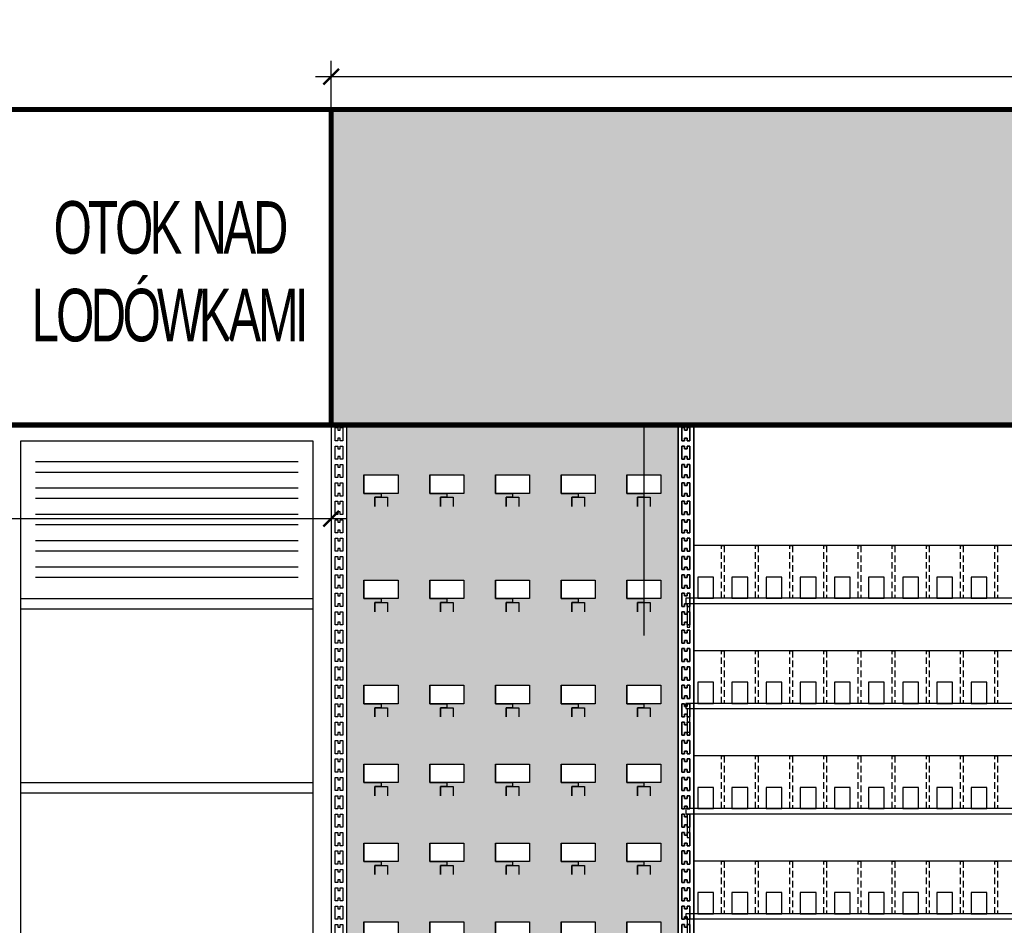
# Model space of a CAD drawing. Header units: centimetres. Extents: x 4120 to 19220, y -7417 to 180.
# Tile 75 of 223: x 11868 to 12056, y -6555 to -6383. Entities that reach past the tile are written whole.
import ezdxf

# ---------------------------------------------------------------- set-up
doc = ezdxf.new("R2010")
doc.units = ezdxf.units.CM
doc.linetypes.add('( Hidden )', pattern=[0.375, 0.25, -0.125])
doc.layers.add('Otok drewniany', color=42, linetype='Continuous')
doc.layers.add('Otok szary', color=7, linetype='Continuous', true_color=0x7d7d7d)
doc.styles.add('Arial', font='arial.ttf', dxfattribs={"height": 25})
doc.styles.add('SIMPLEX', font='arial.ttf', dxfattribs={"width": 0.7, "height": 8})
doc.styles.get("Standard").update_dxf_attribs({"font": 'arial.ttf'})
doc.dimstyles.new('1', dxfattribs={"dimscale": 3, "dimtxt": 2, "dimasz": 1, "dimexe": 1, "dimexo": 0, "dimgap": 0.5, "dimtad": 1, "dimdec": 0, "dimdsep": 46, "dimtxsty": 'Standard', "dimblk": 'ARCHTICK', "dimcen": 0.5, "dimdle": 1, "dimclrd": 5, "dimclre": 5, "dimclrt": 5, "dimadec": 0, "dimazin": 2, "dimtfac": 1, "dimtdec": 0, "dimtofl": 0, "dimtmove": 0, "dimatfit": 3, "dimldrblk": 'OBLIQUE', "dimfxl": 1, "dimtvp": 0.5, "dimtolj": 1, "dimtzin": 0, "dimlwd": -1, "dimarcsym": 0})

# ---------------------------------------------------------------- blocks, each defined once
blk = doc.blocks.new('BLOK 240-99-03 ZL')
h = blk.add_hatch()
h.set_pattern_fill('SQUARES', color=8, scale=0.25, style=0)
h.set_pattern_definition([(0, (4.25, 85.5), (0, 0.9525), [0.9525, -0.9525]), (90, (4.25, 85.5), (-0.9525, 6e-17), [0.9525, -0.9525])])
h.paths.add_polyline_path([(34.5, 240), (34.5, 119.57), (97.5, 119.57), (97.5, 240), (97.5, 240)])
h.paths.add_polyline_path([(44.25, 230.5), (37.75, 230.5), (37.75, 227), (41, 227), (44.25, 227)], flags=16)
h.paths.add_polyline_path([(69.25, 230.5), (62.75, 230.5), (62.75, 227), (66, 227), (69.25, 227)], flags=16)
h.paths.add_polyline_path([(94.25, 230.5), (87.75, 230.5), (87.75, 227), (91, 227), (94.25, 227)], flags=16)
h.paths.add_polyline_path([(56.75, 230.5), (50.25, 230.5), (50.25, 227), (53.5, 227), (56.75, 227)], flags=16)
h.paths.add_polyline_path([(81.75, 230.5), (75.25, 230.5), (75.25, 227), (78.5, 227), (81.75, 227)], flags=16)
h.paths.add_polyline_path([(44.25, 210.5), (37.75, 210.5), (37.75, 207), (41, 207), (44.25, 207)], flags=16)
h.paths.add_polyline_path([(69.25, 210.5), (62.75, 210.5), (62.75, 207), (66, 207), (69.25, 207)], flags=16)
h.paths.add_polyline_path([(94.25, 210.5), (87.75, 210.5), (87.75, 207), (91, 207), (94.25, 207)], flags=16)
h.paths.add_polyline_path([(56.75, 210.5), (50.25, 210.5), (50.25, 207), (53.5, 207), (56.75, 207)], flags=16)
h.paths.add_polyline_path([(81.75, 210.5), (75.25, 210.5), (75.25, 207), (78.5, 207), (81.75, 207)], flags=16)
h.paths.add_polyline_path([(44.25, 190.5), (37.75, 190.5), (37.75, 187), (41, 187), (44.25, 187)], flags=16)
h.paths.add_polyline_path([(69.25, 190.5), (62.75, 190.5), (62.75, 187), (66, 187), (69.25, 187)], flags=16)
h.paths.add_polyline_path([(94.25, 190.5), (87.75, 190.5), (87.75, 187), (91, 187), (94.25, 187)], flags=16)
h.paths.add_polyline_path([(56.75, 190.5), (50.25, 190.5), (50.25, 187), (53.5, 187), (56.75, 187)], flags=16)
h.paths.add_polyline_path([(81.75, 190.5), (75.25, 190.5), (75.25, 187), (78.5, 187), (81.75, 187)], flags=16)
h.paths.add_polyline_path([(44.25, 175.5), (37.75, 175.5), (37.75, 172), (41, 172), (44.25, 172)], flags=16)
h.paths.add_polyline_path([(69.25, 175.5), (62.75, 175.5), (62.75, 172), (66, 172), (69.25, 172)], flags=16)
h.paths.add_polyline_path([(94.25, 175.5), (87.75, 175.5), (87.75, 172), (91, 172), (94.25, 172)], flags=16)
h.paths.add_polyline_path([(56.75, 175.5), (50.25, 175.5), (50.25, 172), (53.5, 172), (56.75, 172)], flags=16)
h.paths.add_polyline_path([(81.75, 175.5), (75.25, 175.5), (75.25, 172), (78.5, 172), (81.75, 172)], flags=16)
h.paths.add_polyline_path([(44.25, 160.5), (37.75, 160.5), (37.75, 157), (41, 157), (44.25, 157)], flags=16)
h.paths.add_polyline_path([(69.25, 160.5), (62.75, 160.5), (62.75, 157), (66, 157), (69.25, 157)], flags=16)
h.paths.add_polyline_path([(94.25, 160.5), (87.75, 160.5), (87.75, 157), (91, 157), (94.25, 157)], flags=16)
h.paths.add_polyline_path([(56.75, 160.5), (50.25, 160.5), (50.25, 157), (53.5, 157), (56.75, 157)], flags=16)
h.paths.add_polyline_path([(81.75, 160.5), (75.25, 160.5), (75.25, 157), (78.5, 157), (81.75, 157)], flags=16)
h.paths.add_polyline_path([(44.25, 145.5), (37.75, 145.5), (37.75, 142), (41, 142), (44.25, 142)], flags=16)
h.paths.add_polyline_path([(69.25, 145.5), (62.75, 145.5), (62.75, 142), (66, 142), (69.25, 142)], flags=16)
h.paths.add_polyline_path([(94.25, 145.5), (87.75, 145.5), (87.75, 142), (91, 142), (94.25, 142)], flags=16)
h.paths.add_polyline_path([(56.75, 145.5), (50.25, 145.5), (50.25, 142), (53.5, 142), (56.75, 142)], flags=16)
h.paths.add_polyline_path([(81.75, 145.5), (75.25, 145.5), (75.25, 142), (78.5, 142), (81.75, 142)], flags=16)
h.paths.add_polyline_path([(97.5, 115.57), (34.5, 115.57), (34.5, 80), (97.5, 80)])
at = {"color": 8}
for points in [[(34.5, 119.57), (34.5, 240), (31.5, 240)], [(31.5, 240), (31.5, 80)], [(34.5, 240), (97.5, 240)], [(97.5, 119.57), (97.5, 240), (100.5, 240)], [(100.5, 240), (100.5, 80)]]:
    blk.add_lwpolyline(points, dxfattribs=at)
at = {"color": 8, "ltscale": 0.002}
for points in [[(32.25, 239.5), (32.75, 239.5), (32.75, 239), (33.25, 239), (33.25, 239.5), (33.75, 239.5), (33.75, 237), (33.25, 237), (33.25, 237.5), (32.75, 237.5), (32.75, 237), (32.25, 237)], [(99.75, 239.5), (99.25, 239.5), (99.25, 239), (98.75, 239), (98.75, 239.5), (98.25, 239.5), (98.25, 237), (98.75, 237), (98.75, 237.5), (99.25, 237.5), (99.25, 237), (99.75, 237)], [(32.25, 236), (32.75, 236), (32.75, 235.5), (33.25, 235.5), (33.25, 236), (33.75, 236), (33.75, 233.5), (33.25, 233.5), (33.25, 234), (32.75, 234), (32.75, 233.5), (32.25, 233.5)], [(99.75, 236), (99.25, 236), (99.25, 235.5), (98.75, 235.5), (98.75, 236), (98.25, 236), (98.25, 233.5), (98.75, 233.5), (98.75, 234), (99.25, 234), (99.25, 233.5), (99.75, 233.5)], [(32.25, 232.5), (32.75, 232.5), (32.75, 232), (33.25, 232), (33.25, 232.5), (33.75, 232.5), (33.75, 230), (33.25, 230), (33.25, 230.5), (32.75, 230.5), (32.75, 230), (32.25, 230)], [(99.75, 232.5), (99.25, 232.5), (99.25, 232), (98.75, 232), (98.75, 232.5), (98.25, 232.5), (98.25, 230), (98.75, 230), (98.75, 230.5), (99.25, 230.5), (99.25, 230), (99.75, 230)], [(32.25, 229), (32.75, 229), (32.75, 228.5), (33.25, 228.5), (33.25, 229), (33.75, 229), (33.75, 226.5), (33.25, 226.5), (33.25, 227), (32.75, 227), (32.75, 226.5), (32.25, 226.5)], [(99.75, 229), (99.25, 229), (99.25, 228.5), (98.75, 228.5), (98.75, 229), (98.25, 229), (98.25, 226.5), (98.75, 226.5), (98.75, 227), (99.25, 227), (99.25, 226.5), (99.75, 226.5)], [(32.25, 225.5), (32.75, 225.5), (32.75, 225), (33.25, 225), (33.25, 225.5), (33.75, 225.5), (33.75, 223), (33.25, 223), (33.25, 223.5), (32.75, 223.5), (32.75, 223), (32.25, 223)], [(99.75, 225.5), (99.25, 225.5), (99.25, 225), (98.75, 225), (98.75, 225.5), (98.25, 225.5), (98.25, 223), (98.75, 223), (98.75, 223.5), (99.25, 223.5), (99.25, 223), (99.75, 223)], [(32.25, 222), (32.75, 222), (32.75, 221.5), (33.25, 221.5), (33.25, 222), (33.75, 222), (33.75, 219.5), (33.25, 219.5), (33.25, 220), (32.75, 220), (32.75, 219.5), (32.25, 219.5)], [(99.75, 222), (99.25, 222), (99.25, 221.5), (98.75, 221.5), (98.75, 222), (98.25, 222), (98.25, 219.5), (98.75, 219.5), (98.75, 220), (99.25, 220), (99.25, 219.5), (99.75, 219.5)], [(32.25, 218.5), (32.75, 218.5), (32.75, 218), (33.25, 218), (33.25, 218.5), (33.75, 218.5), (33.75, 216), (33.25, 216), (33.25, 216.5), (32.75, 216.5), (32.75, 216), (32.25, 216)], [(99.75, 218.5), (99.25, 218.5), (99.25, 218), (98.75, 218), (98.75, 218.5), (98.25, 218.5), (98.25, 216), (98.75, 216), (98.75, 216.5), (99.25, 216.5), (99.25, 216), (99.75, 216)], [(32.25, 215), (32.75, 215), (32.75, 214.5), (33.25, 214.5), (33.25, 215), (33.75, 215), (33.75, 212.5), (33.25, 212.5), (33.25, 213), (32.75, 213), (32.75, 212.5), (32.25, 212.5)], [(99.75, 215), (99.25, 215), (99.25, 214.5), (98.75, 214.5), (98.75, 215), (98.25, 215), (98.25, 212.5), (98.75, 212.5), (98.75, 213), (99.25, 213), (99.25, 212.5), (99.75, 212.5)], [(32.25, 211.5), (32.75, 211.5), (32.75, 211), (33.25, 211), (33.25, 211.5), (33.75, 211.5), (33.75, 209), (33.25, 209), (33.25, 209.5), (32.75, 209.5), (32.75, 209), (32.25, 209)], [(99.75, 211.5), (99.25, 211.5), (99.25, 211), (98.75, 211), (98.75, 211.5), (98.25, 211.5), (98.25, 209), (98.75, 209), (98.75, 209.5), (99.25, 209.5), (99.25, 209), (99.75, 209)], [(32.25, 208), (32.75, 208), (32.75, 207.5), (33.25, 207.5), (33.25, 208), (33.75, 208), (33.75, 205.5), (33.25, 205.5), (33.25, 206), (32.75, 206), (32.75, 205.5), (32.25, 205.5)], [(99.75, 208), (99.25, 208), (99.25, 207.5), (98.75, 207.5), (98.75, 208), (98.25, 208), (98.25, 205.5), (98.75, 205.5), (98.75, 206), (99.25, 206), (99.25, 205.5), (99.75, 205.5)], [(32.25, 204.5), (32.75, 204.5), (32.75, 204), (33.25, 204), (33.25, 204.5), (33.75, 204.5), (33.75, 202), (33.25, 202), (33.25, 202.5), (32.75, 202.5), (32.75, 202), (32.25, 202)], [(99.75, 204.5), (99.25, 204.5), (99.25, 204), (98.75, 204), (98.75, 204.5), (98.25, 204.5), (98.25, 202), (98.75, 202), (98.75, 202.5), (99.25, 202.5), (99.25, 202), (99.75, 202)], [(32.25, 201), (32.75, 201), (32.75, 200.5), (33.25, 200.5), (33.25, 201), (33.75, 201), (33.75, 198.5), (33.25, 198.5), (33.25, 199), (32.75, 199), (32.75, 198.5), (32.25, 198.5)], [(99.75, 201), (99.25, 201), (99.25, 200.5), (98.75, 200.5), (98.75, 201), (98.25, 201), (98.25, 198.5), (98.75, 198.5), (98.75, 199), (99.25, 199), (99.25, 198.5), (99.75, 198.5)], [(32.25, 197.5), (32.75, 197.5), (32.75, 197), (33.25, 197), (33.25, 197.5), (33.75, 197.5), (33.75, 195), (33.25, 195), (33.25, 195.5), (32.75, 195.5), (32.75, 195), (32.25, 195)], [(99.75, 197.5), (99.25, 197.5), (99.25, 197), (98.75, 197), (98.75, 197.5), (98.25, 197.5), (98.25, 195), (98.75, 195), (98.75, 195.5), (99.25, 195.5), (99.25, 195), (99.75, 195)], [(32.25, 194), (32.75, 194), (32.75, 193.5), (33.25, 193.5), (33.25, 194), (33.75, 194), (33.75, 191.5), (33.25, 191.5), (33.25, 192), (32.75, 192), (32.75, 191.5), (32.25, 191.5)], [(99.75, 194), (99.25, 194), (99.25, 193.5), (98.75, 193.5), (98.75, 194), (98.25, 194), (98.25, 191.5), (98.75, 191.5), (98.75, 192), (99.25, 192), (99.25, 191.5), (99.75, 191.5)], [(32.25, 190.5), (32.75, 190.5), (32.75, 190), (33.25, 190), (33.25, 190.5), (33.75, 190.5), (33.75, 188), (33.25, 188), (33.25, 188.5), (32.75, 188.5), (32.75, 188), (32.25, 188)], [(99.75, 190.5), (99.25, 190.5), (99.25, 190), (98.75, 190), (98.75, 190.5), (98.25, 190.5), (98.25, 188), (98.75, 188), (98.75, 188.5), (99.25, 188.5), (99.25, 188), (99.75, 188)], [(32.25, 187), (32.75, 187), (32.75, 186.5), (33.25, 186.5), (33.25, 187), (33.75, 187), (33.75, 184.5), (33.25, 184.5), (33.25, 185), (32.75, 185), (32.75, 184.5), (32.25, 184.5)], [(99.75, 187), (99.25, 187), (99.25, 186.5), (98.75, 186.5), (98.75, 187), (98.25, 187), (98.25, 184.5), (98.75, 184.5), (98.75, 185), (99.25, 185), (99.25, 184.5), (99.75, 184.5)], [(32.25, 183.5), (32.75, 183.5), (32.75, 183), (33.25, 183), (33.25, 183.5), (33.75, 183.5), (33.75, 181), (33.25, 181), (33.25, 181.5), (32.75, 181.5), (32.75, 181), (32.25, 181)], [(99.75, 183.5), (99.25, 183.5), (99.25, 183), (98.75, 183), (98.75, 183.5), (98.25, 183.5), (98.25, 181), (98.75, 181), (98.75, 181.5), (99.25, 181.5), (99.25, 181), (99.75, 181)], [(32.25, 180), (32.75, 180), (32.75, 179.5), (33.25, 179.5), (33.25, 180), (33.75, 180), (33.75, 177.5), (33.25, 177.5), (33.25, 178), (32.75, 178), (32.75, 177.5), (32.25, 177.5)], [(99.75, 180), (99.25, 180), (99.25, 179.5), (98.75, 179.5), (98.75, 180), (98.25, 180), (98.25, 177.5), (98.75, 177.5), (98.75, 178), (99.25, 178), (99.25, 177.5), (99.75, 177.5)], [(32.25, 176.5), (32.75, 176.5), (32.75, 176), (33.25, 176), (33.25, 176.5), (33.75, 176.5), (33.75, 174), (33.25, 174), (33.25, 174.5), (32.75, 174.5), (32.75, 174), (32.25, 174)], [(99.75, 176.5), (99.25, 176.5), (99.25, 176), (98.75, 176), (98.75, 176.5), (98.25, 176.5), (98.25, 174), (98.75, 174), (98.75, 174.5), (99.25, 174.5), (99.25, 174), (99.75, 174)], [(32.25, 173), (32.75, 173), (32.75, 172.5), (33.25, 172.5), (33.25, 173), (33.75, 173), (33.75, 170.5), (33.25, 170.5), (33.25, 171), (32.75, 171), (32.75, 170.5), (32.25, 170.5)], [(99.75, 173), (99.25, 173), (99.25, 172.5), (98.75, 172.5), (98.75, 173), (98.25, 173), (98.25, 170.5), (98.75, 170.5), (98.75, 171), (99.25, 171), (99.25, 170.5), (99.75, 170.5)], [(32.25, 169.5), (32.75, 169.5), (32.75, 169), (33.25, 169), (33.25, 169.5), (33.75, 169.5), (33.75, 167), (33.25, 167), (33.25, 167.5), (32.75, 167.5), (32.75, 167), (32.25, 167)], [(99.75, 169.5), (99.25, 169.5), (99.25, 169), (98.75, 169), (98.75, 169.5), (98.25, 169.5), (98.25, 167), (98.75, 167), (98.75, 167.5), (99.25, 167.5), (99.25, 167), (99.75, 167)], [(32.25, 166), (32.75, 166), (32.75, 165.5), (33.25, 165.5), (33.25, 166), (33.75, 166), (33.75, 163.5), (33.25, 163.5), (33.25, 164), (32.75, 164), (32.75, 163.5), (32.25, 163.5)], [(99.75, 166), (99.25, 166), (99.25, 165.5), (98.75, 165.5), (98.75, 166), (98.25, 166), (98.25, 163.5), (98.75, 163.5), (98.75, 164), (99.25, 164), (99.25, 163.5), (99.75, 163.5)], [(32.25, 162.5), (32.75, 162.5), (32.75, 162), (33.25, 162), (33.25, 162.5), (33.75, 162.5), (33.75, 160), (33.25, 160), (33.25, 160.5), (32.75, 160.5), (32.75, 160), (32.25, 160)], [(99.75, 162.5), (99.25, 162.5), (99.25, 162), (98.75, 162), (98.75, 162.5), (98.25, 162.5), (98.25, 160), (98.75, 160), (98.75, 160.5), (99.25, 160.5), (99.25, 160), (99.75, 160)], [(32.25, 159), (32.75, 159), (32.75, 158.5), (33.25, 158.5), (33.25, 159), (33.75, 159), (33.75, 156.5), (33.25, 156.5), (33.25, 157), (32.75, 157), (32.75, 156.5), (32.25, 156.5)], [(99.75, 159), (99.25, 159), (99.25, 158.5), (98.75, 158.5), (98.75, 159), (98.25, 159), (98.25, 156.5), (98.75, 156.5), (98.75, 157), (99.25, 157), (99.25, 156.5), (99.75, 156.5)], [(32.25, 155.5), (32.75, 155.5), (32.75, 155), (33.25, 155), (33.25, 155.5), (33.75, 155.5), (33.75, 153), (33.25, 153), (33.25, 153.5), (32.75, 153.5), (32.75, 153), (32.25, 153)], [(99.75, 155.5), (99.25, 155.5), (99.25, 155), (98.75, 155), (98.75, 155.5), (98.25, 155.5), (98.25, 153), (98.75, 153), (98.75, 153.5), (99.25, 153.5), (99.25, 153), (99.75, 153)], [(32.25, 152), (32.75, 152), (32.75, 151.5), (33.25, 151.5), (33.25, 152), (33.75, 152), (33.75, 149.5), (33.25, 149.5), (33.25, 150), (32.75, 150), (32.75, 149.5), (32.25, 149.5)], [(99.75, 152), (99.25, 152), (99.25, 151.5), (98.75, 151.5), (98.75, 152), (98.25, 152), (98.25, 149.5), (98.75, 149.5), (98.75, 150), (99.25, 150), (99.25, 149.5), (99.75, 149.5)], [(32.25, 148.5), (32.75, 148.5), (32.75, 148), (33.25, 148), (33.25, 148.5), (33.75, 148.5), (33.75, 146), (33.25, 146), (33.25, 146.5), (32.75, 146.5), (32.75, 146), (32.25, 146)], [(99.75, 148.5), (99.25, 148.5), (99.25, 148), (98.75, 148), (98.75, 148.5), (98.25, 148.5), (98.25, 146), (98.75, 146), (98.75, 146.5), (99.25, 146.5), (99.25, 146), (99.75, 146)], [(32.25, 145), (32.75, 145), (32.75, 144.5), (33.25, 144.5), (33.25, 145), (33.75, 145), (33.75, 142.5), (33.25, 142.5), (33.25, 143), (32.75, 143), (32.75, 142.5), (32.25, 142.5)], [(99.75, 145), (99.25, 145), (99.25, 144.5), (98.75, 144.5), (98.75, 145), (98.25, 145), (98.25, 142.5), (98.75, 142.5), (98.75, 143), (99.25, 143), (99.25, 142.5), (99.75, 142.5)]]:
    blk.add_lwpolyline(points, close=True, dxfattribs=at)
at = {"color": 7}
for points in [[(37.75, 230.5), (44.25, 230.5), (44.25, 227), (37.75, 227), (37.75, 230.5), (37.75, 227), (41, 227), (41, 226.25), (39.8, 226.25), (39.8, 224.5), (39.8, 226.25), (41, 226.25), (42.2, 226.25), (42.2, 224.5)], [(50.25, 230.5), (56.75, 230.5), (56.75, 227), (50.25, 227), (50.25, 230.5), (50.25, 227), (53.5, 227), (53.5, 226.25), (52.3, 226.25), (52.3, 224.5), (52.3, 226.25), (53.5, 226.25), (54.7, 226.25), (54.7, 224.5)], [(62.75, 230.5), (69.25, 230.5), (69.25, 227), (62.75, 227), (62.75, 230.5), (62.75, 227), (66, 227), (66, 226.25), (64.8, 226.25), (64.8, 224.5), (64.8, 226.25), (66, 226.25), (67.2, 226.25), (67.2, 224.5)], [(75.25, 230.5), (81.75, 230.5), (81.75, 227), (75.25, 227), (75.25, 230.5), (75.25, 227), (78.5, 227), (78.5, 226.25), (77.3, 226.25), (77.3, 224.5), (77.3, 226.25), (78.5, 226.25), (79.7, 226.25), (79.7, 224.5)], [(87.75, 230.5), (94.25, 230.5), (94.25, 227), (87.75, 227), (87.75, 230.5), (87.75, 227), (91, 227), (91, 226.25), (89.8, 226.25), (89.8, 224.5), (89.8, 226.25), (91, 226.25), (92.2, 226.25), (92.2, 224.5)], [(37.75, 210.5), (44.25, 210.5), (44.25, 207), (37.75, 207), (37.75, 210.5), (37.75, 207), (41, 207), (41, 206.25), (39.8, 206.25), (39.8, 204.5), (39.8, 206.25), (41, 206.25), (42.2, 206.25), (42.2, 204.5)], [(50.25, 210.5), (56.75, 210.5), (56.75, 207), (50.25, 207), (50.25, 210.5), (50.25, 207), (53.5, 207), (53.5, 206.25), (52.3, 206.25), (52.3, 204.5), (52.3, 206.25), (53.5, 206.25), (54.7, 206.25), (54.7, 204.5)], [(62.75, 210.5), (69.25, 210.5), (69.25, 207), (62.75, 207), (62.75, 210.5), (62.75, 207), (66, 207), (66, 206.25), (64.8, 206.25), (64.8, 204.5), (64.8, 206.25), (66, 206.25), (67.2, 206.25), (67.2, 204.5)], [(75.25, 210.5), (81.75, 210.5), (81.75, 207), (75.25, 207), (75.25, 210.5), (75.25, 207), (78.5, 207), (78.5, 206.25), (77.3, 206.25), (77.3, 204.5), (77.3, 206.25), (78.5, 206.25), (79.7, 206.25), (79.7, 204.5)], [(87.75, 210.5), (94.25, 210.5), (94.25, 207), (87.75, 207), (87.75, 210.5), (87.75, 207), (91, 207), (91, 206.25), (89.8, 206.25), (89.8, 204.5), (89.8, 206.25), (91, 206.25), (92.2, 206.25), (92.2, 204.5)], [(37.75, 190.5), (44.25, 190.5), (44.25, 187), (37.75, 187), (37.75, 190.5), (37.75, 187), (41, 187), (41, 186.25), (39.8, 186.25), (39.8, 184.5), (39.8, 186.25), (41, 186.25), (42.2, 186.25), (42.2, 184.5)], [(50.25, 190.5), (56.75, 190.5), (56.75, 187), (50.25, 187), (50.25, 190.5), (50.25, 187), (53.5, 187), (53.5, 186.25), (52.3, 186.25), (52.3, 184.5), (52.3, 186.25), (53.5, 186.25), (54.7, 186.25), (54.7, 184.5)], [(62.75, 190.5), (69.25, 190.5), (69.25, 187), (62.75, 187), (62.75, 190.5), (62.75, 187), (66, 187), (66, 186.25), (64.8, 186.25), (64.8, 184.5), (64.8, 186.25), (66, 186.25), (67.2, 186.25), (67.2, 184.5)], [(75.25, 190.5), (81.75, 190.5), (81.75, 187), (75.25, 187), (75.25, 190.5), (75.25, 187), (78.5, 187), (78.5, 186.25), (77.3, 186.25), (77.3, 184.5), (77.3, 186.25), (78.5, 186.25), (79.7, 186.25), (79.7, 184.5)], [(87.75, 190.5), (94.25, 190.5), (94.25, 187), (87.75, 187), (87.75, 190.5), (87.75, 187), (91, 187), (91, 186.25), (89.8, 186.25), (89.8, 184.5), (89.8, 186.25), (91, 186.25), (92.2, 186.25), (92.2, 184.5)], [(37.75, 175.5), (44.25, 175.5), (44.25, 172), (37.75, 172), (37.75, 175.5), (37.75, 172), (41, 172), (41, 171.25), (39.8, 171.25), (39.8, 169.5), (39.8, 171.25), (41, 171.25), (42.2, 171.25), (42.2, 169.5)], [(50.25, 175.5), (56.75, 175.5), (56.75, 172), (50.25, 172), (50.25, 175.5), (50.25, 172), (53.5, 172), (53.5, 171.25), (52.3, 171.25), (52.3, 169.5), (52.3, 171.25), (53.5, 171.25), (54.7, 171.25), (54.7, 169.5)], [(62.75, 175.5), (69.25, 175.5), (69.25, 172), (62.75, 172), (62.75, 175.5), (62.75, 172), (66, 172), (66, 171.25), (64.8, 171.25), (64.8, 169.5), (64.8, 171.25), (66, 171.25), (67.2, 171.25), (67.2, 169.5)], [(75.25, 175.5), (81.75, 175.5), (81.75, 172), (75.25, 172), (75.25, 175.5), (75.25, 172), (78.5, 172), (78.5, 171.25), (77.3, 171.25), (77.3, 169.5), (77.3, 171.25), (78.5, 171.25), (79.7, 171.25), (79.7, 169.5)], [(87.75, 175.5), (94.25, 175.5), (94.25, 172), (87.75, 172), (87.75, 175.5), (87.75, 172), (91, 172), (91, 171.25), (89.8, 171.25), (89.8, 169.5), (89.8, 171.25), (91, 171.25), (92.2, 171.25), (92.2, 169.5)], [(37.75, 160.5), (44.25, 160.5), (44.25, 157), (37.75, 157), (37.75, 160.5), (37.75, 157), (41, 157), (41, 156.25), (39.8, 156.25), (39.8, 154.5), (39.8, 156.25), (41, 156.25), (42.2, 156.25), (42.2, 154.5)], [(50.25, 160.5), (56.75, 160.5), (56.75, 157), (50.25, 157), (50.25, 160.5), (50.25, 157), (53.5, 157), (53.5, 156.25), (52.3, 156.25), (52.3, 154.5), (52.3, 156.25), (53.5, 156.25), (54.7, 156.25), (54.7, 154.5)], [(62.75, 160.5), (69.25, 160.5), (69.25, 157), (62.75, 157), (62.75, 160.5), (62.75, 157), (66, 157), (66, 156.25), (64.8, 156.25), (64.8, 154.5), (64.8, 156.25), (66, 156.25), (67.2, 156.25), (67.2, 154.5)], [(75.25, 160.5), (81.75, 160.5), (81.75, 157), (75.25, 157), (75.25, 160.5), (75.25, 157), (78.5, 157), (78.5, 156.25), (77.3, 156.25), (77.3, 154.5), (77.3, 156.25), (78.5, 156.25), (79.7, 156.25), (79.7, 154.5)], [(87.75, 160.5), (94.25, 160.5), (94.25, 157), (87.75, 157), (87.75, 160.5), (87.75, 157), (91, 157), (91, 156.25), (89.8, 156.25), (89.8, 154.5), (89.8, 156.25), (91, 156.25), (92.2, 156.25), (92.2, 154.5)], [(37.75, 145.5), (44.25, 145.5), (44.25, 142), (37.75, 142), (37.75, 145.5), (37.75, 142), (41, 142), (41, 141.25), (39.8, 141.25), (39.8, 139.5), (39.8, 141.25), (41, 141.25), (42.2, 141.25), (42.2, 139.5)], [(50.25, 145.5), (56.75, 145.5), (56.75, 142), (50.25, 142), (50.25, 145.5), (50.25, 142), (53.5, 142), (53.5, 141.25), (52.3, 141.25), (52.3, 139.5), (52.3, 141.25), (53.5, 141.25), (54.7, 141.25), (54.7, 139.5)], [(62.75, 145.5), (69.25, 145.5), (69.25, 142), (62.75, 142), (62.75, 145.5), (62.75, 142), (66, 142), (66, 141.25), (64.8, 141.25), (64.8, 139.5), (64.8, 141.25), (66, 141.25), (67.2, 141.25), (67.2, 139.5)], [(75.25, 145.5), (81.75, 145.5), (81.75, 142), (75.25, 142), (75.25, 145.5), (75.25, 142), (78.5, 142), (78.5, 141.25), (77.3, 141.25), (77.3, 139.5), (77.3, 141.25), (78.5, 141.25), (79.7, 141.25), (79.7, 139.5)], [(87.75, 145.5), (94.25, 145.5), (94.25, 142), (87.75, 142), (87.75, 145.5), (87.75, 142), (91, 142), (91, 141.25), (89.8, 141.25), (89.8, 139.5), (89.8, 141.25), (91, 141.25), (92.2, 141.25), (92.2, 139.5)]]:
    blk.add_lwpolyline(points, dxfattribs=at)
blk = doc.blocks.new('BLOK 240-66-01')
at = {"color": 8}
for points in [[(64.5, 116.57), (64.5, 229.5)], [(67.5, 229.5), (67.5, 69.5)], [(1.5, 206.57), (64.5, 206.57)], [(8.75, 196.57), (8.75, 200.57), (11.75, 200.57), (11.75, 196.57), (8.75, 196.57)], [(15.25, 196.57), (15.25, 200.57), (18.25, 200.57), (18.25, 196.57), (15.25, 196.57)], [(21.75, 196.57), (21.75, 200.57), (24.75, 200.57), (24.75, 196.57), (21.75, 196.57)], [(28.25, 196.57), (28.25, 200.57), (31.25, 200.57), (31.25, 196.57), (28.25, 196.57)], [(34.75, 196.57), (34.75, 200.57), (37.75, 200.57), (37.75, 196.57), (34.75, 196.57)], [(41.25, 196.57), (41.25, 200.57), (44.25, 200.57), (44.25, 196.57), (41.25, 196.57)], [(47.75, 196.57), (47.75, 200.57), (50.75, 200.57), (50.75, 196.57), (47.75, 196.57)], [(54.25, 196.57), (54.25, 200.57), (57.25, 200.57), (57.25, 196.57), (54.25, 196.57)], [(60.75, 196.57), (60.75, 200.57), (63.75, 200.57), (63.75, 196.57), (60.75, 196.57)], [(65.75, 195.57), (65.75, 191.07), (65.25, 191.07), (65.25, 195.57)], [(1.5, 186.57), (64.5, 186.57)], [(8.75, 176.57), (8.75, 180.57), (11.75, 180.57), (11.75, 176.57), (8.75, 176.57)], [(15.25, 176.57), (15.25, 180.57), (18.25, 180.57), (18.25, 176.57), (15.25, 176.57)], [(21.75, 176.57), (21.75, 180.57), (24.75, 180.57), (24.75, 176.57), (21.75, 176.57)], [(28.25, 176.57), (28.25, 180.57), (31.25, 180.57), (31.25, 176.57), (28.25, 176.57)], [(34.75, 176.57), (34.75, 180.57), (37.75, 180.57), (37.75, 176.57), (34.75, 176.57)], [(41.25, 176.57), (41.25, 180.57), (44.25, 180.57), (44.25, 176.57), (41.25, 176.57)], [(47.75, 176.57), (47.75, 180.57), (50.75, 180.57), (50.75, 176.57), (47.75, 176.57)], [(54.25, 176.57), (54.25, 180.57), (57.25, 180.57), (57.25, 176.57), (54.25, 176.57)], [(60.75, 176.57), (60.75, 180.57), (63.75, 180.57), (63.75, 176.57), (60.75, 176.57)], [(65.75, 175.57), (65.75, 171.07), (65.25, 171.07), (65.25, 175.57)], [(1.5, 166.57), (64.5, 166.57)], [(8.75, 156.57), (8.75, 160.57), (11.75, 160.57), (11.75, 156.57), (8.75, 156.57)], [(15.25, 156.57), (15.25, 160.57), (18.25, 160.57), (18.25, 156.57), (15.25, 156.57)], [(21.75, 156.57), (21.75, 160.57), (24.75, 160.57), (24.75, 156.57), (21.75, 156.57)], [(28.25, 156.57), (28.25, 160.57), (31.25, 160.57), (31.25, 156.57), (28.25, 156.57)], [(34.75, 156.57), (34.75, 160.57), (37.75, 160.57), (37.75, 156.57), (34.75, 156.57)], [(41.25, 156.57), (41.25, 160.57), (44.25, 160.57), (44.25, 156.57), (41.25, 156.57)], [(47.75, 156.57), (47.75, 160.57), (50.75, 160.57), (50.75, 156.57), (47.75, 156.57)], [(54.25, 156.57), (54.25, 160.57), (57.25, 160.57), (57.25, 156.57), (54.25, 156.57)], [(60.75, 156.57), (60.75, 160.57), (63.75, 160.57), (63.75, 156.57), (60.75, 156.57)], [(65.75, 155.57), (65.75, 151.07), (65.25, 151.07), (65.25, 155.57)], [(1.5, 146.57), (64.5, 146.57)], [(8.75, 136.57), (8.75, 140.57), (11.75, 140.57), (11.75, 136.57), (8.75, 136.57)], [(15.25, 136.57), (15.25, 140.57), (18.25, 140.57), (18.25, 136.57), (15.25, 136.57)], [(21.75, 136.57), (21.75, 140.57), (24.75, 140.57), (24.75, 136.57), (21.75, 136.57)], [(28.25, 136.57), (28.25, 140.57), (31.25, 140.57), (31.25, 136.57), (28.25, 136.57)], [(34.75, 136.57), (34.75, 140.57), (37.75, 140.57), (37.75, 136.57), (34.75, 136.57)], [(41.25, 136.57), (41.25, 140.57), (44.25, 140.57), (44.25, 136.57), (41.25, 136.57)], [(47.75, 136.57), (47.75, 140.57), (50.75, 140.57), (50.75, 136.57), (47.75, 136.57)], [(54.25, 136.57), (54.25, 140.57), (57.25, 140.57), (57.25, 136.57), (54.25, 136.57)], [(60.75, 136.57), (60.75, 140.57), (63.75, 140.57), (63.75, 136.57), (60.75, 136.57)], [(65.75, 135.57), (65.75, 131.07), (65.25, 131.07), (65.25, 135.57)]]:
    blk.add_lwpolyline(points, dxfattribs=at)
at = {"color": 8, "ltscale": 0.002}
for points in [[(66.75, 229), (66.25, 229), (66.25, 228.5), (65.75, 228.5), (65.75, 229), (65.25, 229), (65.25, 226.5), (65.75, 226.5), (65.75, 227), (66.25, 227), (66.25, 226.5), (66.75, 226.5)], [(66.75, 225.5), (66.25, 225.5), (66.25, 225), (65.75, 225), (65.75, 225.5), (65.25, 225.5), (65.25, 223), (65.75, 223), (65.75, 223.5), (66.25, 223.5), (66.25, 223), (66.75, 223)], [(66.75, 222), (66.25, 222), (66.25, 221.5), (65.75, 221.5), (65.75, 222), (65.25, 222), (65.25, 219.5), (65.75, 219.5), (65.75, 220), (66.25, 220), (66.25, 219.5), (66.75, 219.5)], [(66.75, 218.5), (66.25, 218.5), (66.25, 218), (65.75, 218), (65.75, 218.5), (65.25, 218.5), (65.25, 216), (65.75, 216), (65.75, 216.5), (66.25, 216.5), (66.25, 216), (66.75, 216)], [(66.75, 215), (66.25, 215), (66.25, 214.5), (65.75, 214.5), (65.75, 215), (65.25, 215), (65.25, 212.5), (65.75, 212.5), (65.75, 213), (66.25, 213), (66.25, 212.5), (66.75, 212.5)], [(66.75, 211.5), (66.25, 211.5), (66.25, 211), (65.75, 211), (65.75, 211.5), (65.25, 211.5), (65.25, 209), (65.75, 209), (65.75, 209.5), (66.25, 209.5), (66.25, 209), (66.75, 209)], [(66.75, 208), (66.25, 208), (66.25, 207.5), (65.75, 207.5), (65.75, 208), (65.25, 208), (65.25, 205.5), (65.75, 205.5), (65.75, 206), (66.25, 206), (66.25, 205.5), (66.75, 205.5)], [(66.75, 204.5), (66.25, 204.5), (66.25, 204), (65.75, 204), (65.75, 204.5), (65.25, 204.5), (65.25, 202), (65.75, 202), (65.75, 202.5), (66.25, 202.5), (66.25, 202), (66.75, 202)], [(66.75, 201), (66.25, 201), (66.25, 200.5), (65.75, 200.5), (65.75, 201), (65.25, 201), (65.25, 198.5), (65.75, 198.5), (65.75, 199), (66.25, 199), (66.25, 198.5), (66.75, 198.5)], [(66.75, 197.5), (66.25, 197.5), (66.25, 197), (65.75, 197), (65.75, 197.5), (65.25, 197.5), (65.25, 195), (65.75, 195), (65.75, 195.5), (66.25, 195.5), (66.25, 195), (66.75, 195)], [(66.75, 194), (66.25, 194), (66.25, 193.5), (65.75, 193.5), (65.75, 194), (65.25, 194), (65.25, 191.5), (65.75, 191.5), (65.75, 192), (66.25, 192), (66.25, 191.5), (66.75, 191.5)], [(66.75, 190.5), (66.25, 190.5), (66.25, 190), (65.75, 190), (65.75, 190.5), (65.25, 190.5), (65.25, 188), (65.75, 188), (65.75, 188.5), (66.25, 188.5), (66.25, 188), (66.75, 188)], [(66.75, 187), (66.25, 187), (66.25, 186.5), (65.75, 186.5), (65.75, 187), (65.25, 187), (65.25, 184.5), (65.75, 184.5), (65.75, 185), (66.25, 185), (66.25, 184.5), (66.75, 184.5)], [(66.75, 183.5), (66.25, 183.5), (66.25, 183), (65.75, 183), (65.75, 183.5), (65.25, 183.5), (65.25, 181), (65.75, 181), (65.75, 181.5), (66.25, 181.5), (66.25, 181), (66.75, 181)], [(66.75, 180), (66.25, 180), (66.25, 179.5), (65.75, 179.5), (65.75, 180), (65.25, 180), (65.25, 177.5), (65.75, 177.5), (65.75, 178), (66.25, 178), (66.25, 177.5), (66.75, 177.5)], [(66.75, 176.5), (66.25, 176.5), (66.25, 176), (65.75, 176), (65.75, 176.5), (65.25, 176.5), (65.25, 174), (65.75, 174), (65.75, 174.5), (66.25, 174.5), (66.25, 174), (66.75, 174)], [(66.75, 173), (66.25, 173), (66.25, 172.5), (65.75, 172.5), (65.75, 173), (65.25, 173), (65.25, 170.5), (65.75, 170.5), (65.75, 171), (66.25, 171), (66.25, 170.5), (66.75, 170.5)], [(66.75, 169.5), (66.25, 169.5), (66.25, 169), (65.75, 169), (65.75, 169.5), (65.25, 169.5), (65.25, 167), (65.75, 167), (65.75, 167.5), (66.25, 167.5), (66.25, 167), (66.75, 167)], [(66.75, 166), (66.25, 166), (66.25, 165.5), (65.75, 165.5), (65.75, 166), (65.25, 166), (65.25, 163.5), (65.75, 163.5), (65.75, 164), (66.25, 164), (66.25, 163.5), (66.75, 163.5)], [(66.75, 162.5), (66.25, 162.5), (66.25, 162), (65.75, 162), (65.75, 162.5), (65.25, 162.5), (65.25, 160), (65.75, 160), (65.75, 160.5), (66.25, 160.5), (66.25, 160), (66.75, 160)], [(66.75, 159), (66.25, 159), (66.25, 158.5), (65.75, 158.5), (65.75, 159), (65.25, 159), (65.25, 156.5), (65.75, 156.5), (65.75, 157), (66.25, 157), (66.25, 156.5), (66.75, 156.5)], [(66.75, 155.5), (66.25, 155.5), (66.25, 155), (65.75, 155), (65.75, 155.5), (65.25, 155.5), (65.25, 153), (65.75, 153), (65.75, 153.5), (66.25, 153.5), (66.25, 153), (66.75, 153)], [(66.75, 152), (66.25, 152), (66.25, 151.5), (65.75, 151.5), (65.75, 152), (65.25, 152), (65.25, 149.5), (65.75, 149.5), (65.75, 150), (66.25, 150), (66.25, 149.5), (66.75, 149.5)], [(66.75, 148.5), (66.25, 148.5), (66.25, 148), (65.75, 148), (65.75, 148.5), (65.25, 148.5), (65.25, 146), (65.75, 146), (65.75, 146.5), (66.25, 146.5), (66.25, 146), (66.75, 146)], [(66.75, 145), (66.25, 145), (66.25, 144.5), (65.75, 144.5), (65.75, 145), (65.25, 145), (65.25, 142.5), (65.75, 142.5), (65.75, 143), (66.25, 143), (66.25, 142.5), (66.75, 142.5)], [(66.75, 141.5), (66.25, 141.5), (66.25, 141), (65.75, 141), (65.75, 141.5), (65.25, 141.5), (65.25, 139), (65.75, 139), (65.75, 139.5), (66.25, 139.5), (66.25, 139), (66.75, 139)], [(66.75, 138), (66.25, 138), (66.25, 137.5), (65.75, 137.5), (65.75, 138), (65.25, 138), (65.25, 135.5), (65.75, 135.5), (65.75, 136), (66.25, 136), (66.25, 135.5), (66.75, 135.5)], [(66.75, 134.5), (66.25, 134.5), (66.25, 134), (65.75, 134), (65.75, 134.5), (65.25, 134.5), (65.25, 132), (65.75, 132), (65.75, 132.5), (66.25, 132.5), (66.25, 132), (66.75, 132)]]:
    blk.add_lwpolyline(points, close=True, dxfattribs=at)
at = {"color": 8, "linetype": '( Hidden )', "ltscale": 5}
for points in [[(6.75, 206.57), (6.75, 196.57), (7.25, 196.57), (7.25, 206.57), (6.75, 206.57)], [(13.25, 206.57), (13.25, 196.57), (13.75, 196.57), (13.75, 206.57), (13.25, 206.57)], [(19.75, 206.57), (19.75, 196.57), (20.25, 196.57), (20.25, 206.57), (19.75, 206.57)], [(26.25, 206.57), (26.25, 196.57), (26.75, 196.57), (26.75, 206.57), (26.25, 206.57)], [(32.75, 206.57), (32.75, 196.57), (33.25, 196.57), (33.25, 206.57), (32.75, 206.57)], [(39.25, 206.57), (39.25, 196.57), (39.75, 196.57), (39.75, 206.57), (39.25, 206.57)], [(45.75, 206.57), (45.75, 196.57), (46.25, 196.57), (46.25, 206.57), (45.75, 206.57)], [(52.25, 206.57), (52.25, 196.57), (52.75, 196.57), (52.75, 206.57), (52.25, 206.57)], [(58.75, 206.57), (58.75, 196.57), (59.25, 196.57), (59.25, 206.57), (58.75, 206.57)], [(6.75, 186.57), (6.75, 176.57), (7.25, 176.57), (7.25, 186.57), (6.75, 186.57)], [(13.25, 186.57), (13.25, 176.57), (13.75, 176.57), (13.75, 186.57), (13.25, 186.57)], [(19.75, 186.57), (19.75, 176.57), (20.25, 176.57), (20.25, 186.57), (19.75, 186.57)], [(26.25, 186.57), (26.25, 176.57), (26.75, 176.57), (26.75, 186.57), (26.25, 186.57)], [(32.75, 186.57), (32.75, 176.57), (33.25, 176.57), (33.25, 186.57), (32.75, 186.57)], [(39.25, 186.57), (39.25, 176.57), (39.75, 176.57), (39.75, 186.57), (39.25, 186.57)], [(45.75, 186.57), (45.75, 176.57), (46.25, 176.57), (46.25, 186.57), (45.75, 186.57)], [(52.25, 186.57), (52.25, 176.57), (52.75, 176.57), (52.75, 186.57), (52.25, 186.57)], [(58.75, 186.57), (58.75, 176.57), (59.25, 176.57), (59.25, 186.57), (58.75, 186.57)], [(6.75, 166.57), (6.75, 156.57), (7.25, 156.57), (7.25, 166.57), (6.75, 166.57)], [(13.25, 166.57), (13.25, 156.57), (13.75, 156.57), (13.75, 166.57), (13.25, 166.57)], [(19.75, 166.57), (19.75, 156.57), (20.25, 156.57), (20.25, 166.57), (19.75, 166.57)], [(26.25, 166.57), (26.25, 156.57), (26.75, 156.57), (26.75, 166.57), (26.25, 166.57)], [(32.75, 166.57), (32.75, 156.57), (33.25, 156.57), (33.25, 166.57), (32.75, 166.57)], [(39.25, 166.57), (39.25, 156.57), (39.75, 156.57), (39.75, 166.57), (39.25, 166.57)], [(45.75, 166.57), (45.75, 156.57), (46.25, 156.57), (46.25, 166.57), (45.75, 166.57)], [(52.25, 166.57), (52.25, 156.57), (52.75, 156.57), (52.75, 166.57), (52.25, 166.57)], [(58.75, 166.57), (58.75, 156.57), (59.25, 156.57), (59.25, 166.57), (58.75, 166.57)], [(6.75, 146.57), (6.75, 136.57), (7.25, 136.57), (7.25, 146.57), (6.75, 146.57)], [(13.25, 146.57), (13.25, 136.57), (13.75, 136.57), (13.75, 146.57), (13.25, 146.57)], [(19.75, 146.57), (19.75, 136.57), (20.25, 136.57), (20.25, 146.57), (19.75, 146.57)], [(26.25, 146.57), (26.25, 136.57), (26.75, 136.57), (26.75, 146.57), (26.25, 146.57)], [(32.75, 146.57), (32.75, 136.57), (33.25, 136.57), (33.25, 146.57), (32.75, 146.57)], [(39.25, 146.57), (39.25, 136.57), (39.75, 136.57), (39.75, 146.57), (39.25, 146.57)], [(45.75, 146.57), (45.75, 136.57), (46.25, 136.57), (46.25, 146.57), (45.75, 146.57)], [(52.25, 146.57), (52.25, 136.57), (52.75, 136.57), (52.75, 146.57), (52.25, 146.57)], [(58.75, 146.57), (58.75, 136.57), (59.25, 136.57), (59.25, 146.57), (58.75, 146.57)]]:
    blk.add_lwpolyline(points, dxfattribs=at)
for points in [[(0, 196.57), (66, 196.57), (66, 195.57), (0, 195.57)], [(0, 176.57), (66, 176.57), (66, 175.57), (0, 175.57)], [(0, 156.57), (66, 156.57), (66, 155.57), (0, 155.57)], [(0, 136.57), (66, 136.57), (66, 135.57), (0, 135.57)]]:
    blk.add_lwpolyline(points, close=True)
blk = doc.blocks.new('_ArchTick')
at = {"color": 0, "linetype": 'ByBlock', "const_width": 0.15}
blk.add_lwpolyline([(-0.5, -0.5), (0.5, 0.5)], dxfattribs=at)
blk = doc.blocks.new('*D1089')
at = {"color": 5, "lineweight": -2}
for p, q in [((11317.58, -6459.99), (11317.58, -6480.79)), ((11927.57, -6459.99), (11927.57, -6480.79))]:
    blk.add_line(p, q, dxfattribs=at)
at = {"color": 5}
blk.add_line((11314.58, -6477.79), (11930.57, -6477.79), dxfattribs=at)
at = {"layer": 'Defpoints', "color": 0}
for p in [(11317.58, -6459.99), (11927.57, -6459.99), (11927.57, -6477.79)]:
    blk.add_point(p, dxfattribs=at)
at = {"color": 5, "xscale": 3, "yscale": 3, "zscale": 3, "rotation": 180}
blk.add_blockref('_ArchTick', (11317.58, -6477.79), dxfattribs=at)
at = {"color": 5, "xscale": 3, "yscale": 3, "zscale": 3}
blk.add_blockref('_ArchTick', (11927.57, -6477.79), dxfattribs=at)
at = {"color": 5, "insert": (11726.56, -6471.99), "char_height": 8, "attachment_point": 5, "style": 'SIMPLEX'}
blk.add_mtext('\\A1;PAS PŁYTEK 610 CM', dxfattribs=at)
blk = doc.blocks.new('_Oblique')
at = {"color": 0, "linetype": 'ByBlock', "lineweight": -2}
blk.add_line((-0.5, -0.5), (0.5, 0.5), dxfattribs=at)
blk = doc.blocks.new('*D1091')
at = {"color": 5, "lineweight": -2}
for p, q in [((11927.57, -6399.99), (11927.57, -6390.74)), ((12325.57, -6399.99), (12325.57, -6390.74))]:
    blk.add_line(p, q, dxfattribs=at)
at = {"color": 5}
blk.add_line((11924.57, -6393.74), (12328.57, -6393.74), dxfattribs=at)
at = {"layer": 'Defpoints', "color": 0}
for p in [(12325.57, -6393.74), (11927.57, -6399.99), (12325.57, -6399.99)]:
    blk.add_point(p, dxfattribs=at)
at = {"color": 5, "xscale": 3, "yscale": 3, "zscale": 3, "rotation": 180}
blk.add_blockref('_ArchTick', (11927.57, -6393.74), dxfattribs=at)
at = {"color": 5, "xscale": 3, "yscale": 3, "zscale": 3}
blk.add_blockref('_ArchTick', (12325.57, -6393.74), dxfattribs=at)
at = {"color": 5, "insert": (12126.57, -6388.16), "char_height": 8, "attachment_point": 5, "style": 'SIMPLEX'}
blk.add_mtext('\\A1;398', dxfattribs=at)

msp = doc.modelspace()

# ---------------------------------------------------------------- hatches: boundary and pattern name
at = {"true_color": 0x4f5250}
msp.add_hatch(color=251, dxfattribs=at).paths.add_polyline_path([(12492.58, -6399.99), (12492.58, -6459.99), (11927.57, -6459.99), (11927.57, -6399.99)])

# ---------------------------------------------------------------- linework, layer by layer
for p, q in [((11865.07, -6459.99, 0), (11927.57, -6459.99, 0)), ((11868.55, -6629.99), (11868.55, -6462.99)), ((11868.55, -6462.99, 0), (11924.09, -6462.99, 0)), ((11924.09, -6462.99), (11924.09, -6629.99))]:
    msp.add_line(p, q)
for points in [[(11927.57, -6459.99), (11927.57, -6699.99)], [(11924.09, -6494.99), (11924.09, -6629.99)]]:
    msp.add_lwpolyline(points)
at = {"color": 8, "elevation": 0}
msp.add_lwpolyline([(11987.08, -6459.99), (11987.08, -6499.99)], dxfattribs=at)
at = {"elevation": 0}
for points in [[(11921.32, -6466.99), (11871.32, -6466.99), (11871.32, -6466.99)], [(11921.32, -6468.99), (11871.32, -6468.99), (11871.32, -6468.99)], [(11921.32, -6471.99), (11871.32, -6471.99), (11871.32, -6471.99)], [(11921.32, -6473.99), (11871.32, -6473.99), (11871.32, -6473.99)], [(11921.32, -6476.99), (11871.32, -6476.99), (11871.32, -6476.99)], [(11921.32, -6478.99), (11871.32, -6478.99), (11871.32, -6478.99)], [(11921.32, -6481.99), (11871.32, -6481.99), (11871.32, -6481.99)], [(11921.32, -6483.99), (11871.32, -6483.99), (11871.32, -6483.99)], [(11921.32, -6486.99), (11871.32, -6486.99), (11871.32, -6486.99)], [(11921.32, -6488.99), (11871.32, -6488.99), (11871.32, -6488.99)], [(11924.09, -6494.99), (11868.55, -6494.99), (11868.55, -6492.99), (11924.09, -6492.99)], [(11924.09, -6529.99), (11868.55, -6529.99), (11868.55, -6527.99), (11924.09, -6527.99)]]:
    msp.add_lwpolyline(points, dxfattribs=at)
at = {"layer": 'Otok drewniany', "const_width": 1, "elevation": 0}
msp.add_lwpolyline([(11927.57, -6459.99), (11865.07, -6459.99), (11865.07, -6399.99), (11927.57, -6399.99), (11927.57, -6459.99)], dxfattribs=at)
at = {"layer": 'Otok szary', "const_width": 1, "elevation": 0}
msp.add_lwpolyline([(12326.57, -6459.99), (11927.57, -6459.99), (11927.57, -6399.99), (12325.57, -6399.99), (12325.57, -6459.99)], dxfattribs=at)

# ---------------------------------------------------------------- block references
at = {"color": 8}
msp.add_blockref('BLOK 240-99-03 ZL', (11896.06, -6699.99), dxfattribs=at)
at = {"color": 8, "xscale": -1}
msp.add_blockref('BLOK 240-66-01', (12061.06, -6689.49), dxfattribs=at)

# ---------------------------------------------------------------- texts
at = {"layer": 'Otok drewniany', "color": 7, "insert": (11896.76, -6430.82, 0), "char_height": 10, "width": 63.0228, "attachment_point": 5, "style": 'Arial'}
msp.add_mtext('\\fCentury Gothic|b0|i0;\\T0.9;\\W0.7;OTOK NAD \\PLODÓWKAMI', dxfattribs=at)

# ---------------------------------------------------------------- dimensions: what is measured, and where the dimension line sits
dim = msp.add_linear_dim(base=(12325.57, -6393.74, 0), p1=(11927.57, -6399.99, 0), p2=(12325.57, -6399.99, 0), dimstyle='1', override={"dimtxsty": 'SIMPLEX'})
dim.commit()
dim.dimension.update_dxf_attribs({"geometry": '*D1091', "text_midpoint": (12126.57, -6388.16, 0)})
dim = msp.add_linear_dim(base=(11927.57, -6477.79, 0), p1=(11317.58, -6459.99, 0), p2=(11927.57, -6459.99, -5.63), text='PAS PŁYTEK 610 CM', dimstyle='1', override={"dimtxsty": 'SIMPLEX', "dimtmove": 2, "dimtfill": 0, "dimtfillclr": 0})
dim.commit()
dim.dimension.update_dxf_attribs({"geometry": '*D1089', "text_midpoint": (11726.56, -6471.99, 0), "dimtype": 160})

doc.saveas('drawing.dxf')
